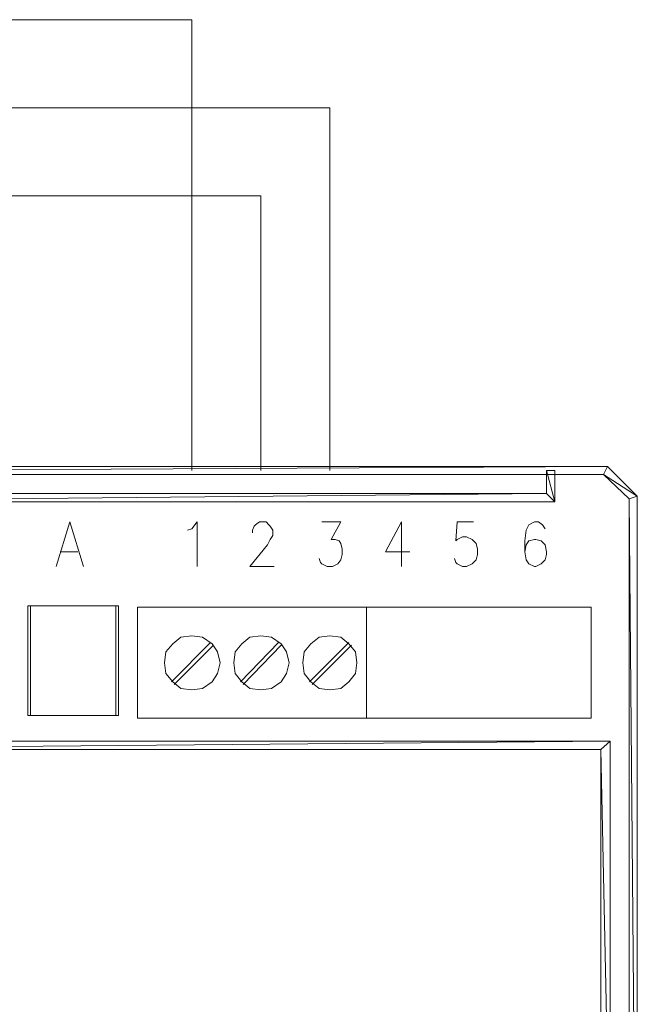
# Model space of a CAD drawing. Header units: millimetres. Extents: x 22250 to 51280, y -5012 to 7692.
# Tile 174 of 183: x 50822 to 50853, y 2791 to 2841. Entities that reach past the tile are written whole.
import ezdxf

# ---------------------------------------------------------------- set-up
doc = ezdxf.new("R2010")
doc.units = ezdxf.units.MM
doc.layers.add('Warstwa 1', color=253, linetype='Continuous', lineweight=5)

msp = doc.modelspace()

# ---------------------------------------------------------------- linework, layer by layer
at = {"layer": 'Warstwa 1', "color": 1, "lineweight": 9}
for points in [[(50705.707, 2840.69), (50705.707, 2840.69), (50830.668, 2840.69), (50830.668, 2840.69)], [(50830.668, 2817.789), (50830.668, 2817.789), (50830.668, 2840.69), (50830.668, 2840.69)]]:
    msp.add_open_spline(points, degree=3, dxfattribs=at)
at = {"layer": 'Warstwa 1', "lineweight": 9}
for points, knots in [([(50737.274, 2836.22), (50737.274, 2836.22), (50837.683, 2836.22), (50837.683, 2836.22), (50837.683, 2836.22), (50837.683, 2836.22), (50837.683, 2817.789), (50837.683, 2817.789)], [0, 0, 0, 0, 0.5, 0.5, 0.5, 0.5, 1, 1, 1, 1]), ([(50823.791, 2812.906), (50823.791, 2812.906), (50824.479, 2815.175), (50824.479, 2815.175), (50824.479, 2815.175), (50824.479, 2815.175), (50825.166, 2812.906), (50825.166, 2812.906)], [0, 0, 0, 0, 0.5, 0.5, 0.5, 0.5, 1, 1, 1, 1]), ([(50823.791, 2812.906), (50823.791, 2812.906), (50824.479, 2815.175), (50824.479, 2815.175), (50824.479, 2815.175), (50824.479, 2815.175), (50825.166, 2812.906), (50825.166, 2812.906)], [0, 0, 0, 0, 0.5, 0.5, 0.5, 0.5, 1, 1, 1, 1]), ([(50830.462, 2814.763), (50830.462, 2814.763), (50830.668, 2814.831), (50830.668, 2814.831), (50830.668, 2814.831), (50830.668, 2814.831), (50830.943, 2815.175), (50830.943, 2815.175), (50830.943, 2815.175), (50830.943, 2815.175), (50830.943, 2812.906), (50830.943, 2812.906)], [0, 0, 0, 0, 0.333333, 0.333333, 0.333333, 0.333333, 0.666667, 0.666667, 0.666667, 0.666667, 1, 1, 1, 1]), ([(50833.763, 2814.625), (50833.763, 2814.625), (50833.763, 2814.763), (50833.763, 2814.763), (50833.763, 2814.763), (50833.763, 2814.763), (50833.832, 2814.969), (50833.832, 2814.969), (50833.832, 2814.969), (50833.832, 2814.969), (50833.901, 2815.038), (50833.901, 2815.038), (50833.901, 2815.038), (50833.901, 2815.038), (50834.107, 2815.175), (50834.107, 2815.175), (50834.107, 2815.175), (50834.107, 2815.175), (50834.451, 2815.175), (50834.451, 2815.175), (50834.451, 2815.175), (50834.451, 2815.175), (50834.588, 2815.038), (50834.588, 2815.038), (50834.588, 2815.038), (50834.588, 2815.038), (50834.657, 2814.969), (50834.657, 2814.969), (50834.657, 2814.969), (50834.657, 2814.969), (50834.795, 2814.763), (50834.795, 2814.763), (50834.795, 2814.763), (50834.795, 2814.763), (50834.795, 2814.487), (50834.795, 2814.487), (50834.795, 2814.487), (50834.795, 2814.487), (50834.657, 2814.281), (50834.657, 2814.281), (50834.657, 2814.281), (50834.657, 2814.281), (50834.52, 2814.006), (50834.52, 2814.006), (50834.52, 2814.006), (50834.52, 2814.006), (50833.625, 2812.906), (50833.625, 2812.906), (50833.625, 2812.906), (50833.625, 2812.906), (50834.863, 2812.906), (50834.863, 2812.906)], [0, 0, 0, 0, 0.076923, 0.076923, 0.076923, 0.076923, 0.153846, 0.153846, 0.153846, 0.153846, 0.230769, 0.230769, 0.230769, 0.230769, 0.307692, 0.307692, 0.307692, 0.307692, 0.384615, 0.384615, 0.384615, 0.384615, 0.461538, 0.461538, 0.461538, 0.461538, 0.538462, 0.538462, 0.538462, 0.538462, 0.615385, 0.615385, 0.615385, 0.615385, 0.692308, 0.692308, 0.692308, 0.692308, 0.769231, 0.769231, 0.769231, 0.769231, 0.846154, 0.846154, 0.846154, 0.846154, 0.923077, 0.923077, 0.923077, 0.923077, 1, 1, 1, 1]), ([(50837.271, 2815.175), (50837.271, 2815.175), (50838.233, 2815.175), (50838.233, 2815.175), (50838.233, 2815.175), (50838.233, 2815.175), (50837.752, 2814.281), (50837.752, 2814.281), (50837.752, 2814.281), (50837.752, 2814.281), (50837.958, 2814.281), (50837.958, 2814.281), (50837.958, 2814.281), (50837.958, 2814.281), (50838.164, 2814.212), (50838.164, 2814.212), (50838.164, 2814.212), (50838.164, 2814.212), (50838.233, 2814.075), (50838.233, 2814.075), (50838.233, 2814.075), (50838.233, 2814.075), (50838.302, 2813.8), (50838.302, 2813.8), (50838.302, 2813.8), (50838.302, 2813.8), (50838.302, 2813.525), (50838.302, 2813.525), (50838.302, 2813.525), (50838.302, 2813.525), (50838.233, 2813.25), (50838.233, 2813.25), (50838.233, 2813.25), (50838.233, 2813.25), (50838.096, 2813.043), (50838.096, 2813.043), (50838.096, 2813.043), (50838.096, 2813.043), (50837.821, 2812.906), (50837.821, 2812.906), (50837.821, 2812.906), (50837.821, 2812.906), (50837.546, 2812.906), (50837.546, 2812.906), (50837.546, 2812.906), (50837.546, 2812.906), (50837.271, 2813.043), (50837.271, 2813.043), (50837.271, 2813.043), (50837.271, 2813.043), (50837.202, 2813.112), (50837.202, 2813.112), (50837.202, 2813.112), (50837.202, 2813.112), (50837.133, 2813.318), (50837.133, 2813.318)], [0, 0, 0, 0, 0.071429, 0.071429, 0.071429, 0.071429, 0.142857, 0.142857, 0.142857, 0.142857, 0.214286, 0.214286, 0.214286, 0.214286, 0.285714, 0.285714, 0.285714, 0.285714, 0.357143, 0.357143, 0.357143, 0.357143, 0.428571, 0.428571, 0.428571, 0.428571, 0.5, 0.5, 0.5, 0.5, 0.571429, 0.571429, 0.571429, 0.571429, 0.642857, 0.642857, 0.642857, 0.642857, 0.714286, 0.714286, 0.714286, 0.714286, 0.785714, 0.785714, 0.785714, 0.785714, 0.857143, 0.857143, 0.857143, 0.857143, 0.928571, 0.928571, 0.928571, 0.928571, 1, 1, 1, 1]), ([(50841.328, 2815.175), (50841.328, 2815.175), (50840.503, 2813.662), (50840.503, 2813.662), (50840.503, 2813.662), (50840.503, 2813.662), (50841.741, 2813.662), (50841.741, 2813.662)], [0, 0, 0, 0, 0.5, 0.5, 0.5, 0.5, 1, 1, 1, 1]), ([(50844.973, 2815.175), (50844.973, 2815.175), (50844.148, 2815.175), (50844.148, 2815.175), (50844.148, 2815.175), (50844.148, 2815.175), (50844.079, 2814.212), (50844.079, 2814.212), (50844.079, 2814.212), (50844.079, 2814.212), (50844.148, 2814.281), (50844.148, 2814.281), (50844.148, 2814.281), (50844.148, 2814.281), (50844.423, 2814.419), (50844.423, 2814.419), (50844.423, 2814.419), (50844.423, 2814.419), (50844.629, 2814.419), (50844.629, 2814.419), (50844.629, 2814.419), (50844.629, 2814.419), (50844.904, 2814.281), (50844.904, 2814.281), (50844.904, 2814.281), (50844.904, 2814.281), (50845.111, 2814.075), (50845.111, 2814.075), (50845.111, 2814.075), (50845.111, 2814.075), (50845.179, 2813.8), (50845.179, 2813.8), (50845.179, 2813.8), (50845.179, 2813.8), (50845.179, 2813.525), (50845.179, 2813.525), (50845.179, 2813.525), (50845.179, 2813.525), (50845.111, 2813.25), (50845.111, 2813.25), (50845.111, 2813.25), (50845.111, 2813.25), (50844.904, 2813.043), (50844.904, 2813.043), (50844.904, 2813.043), (50844.904, 2813.043), (50844.629, 2812.906), (50844.629, 2812.906), (50844.629, 2812.906), (50844.629, 2812.906), (50844.423, 2812.906), (50844.423, 2812.906), (50844.423, 2812.906), (50844.423, 2812.906), (50844.148, 2813.043), (50844.148, 2813.043), (50844.148, 2813.043), (50844.148, 2813.043), (50844.079, 2813.112), (50844.079, 2813.112), (50844.079, 2813.112), (50844.079, 2813.112), (50844.01, 2813.318), (50844.01, 2813.318)], [0, 0, 0, 0, 0.0625, 0.0625, 0.0625, 0.0625, 0.125, 0.125, 0.125, 0.125, 0.1875, 0.1875, 0.1875, 0.1875, 0.25, 0.25, 0.25, 0.25, 0.3125, 0.3125, 0.3125, 0.3125, 0.375, 0.375, 0.375, 0.375, 0.4375, 0.4375, 0.4375, 0.4375, 0.5, 0.5, 0.5, 0.5, 0.5625, 0.5625, 0.5625, 0.5625, 0.625, 0.625, 0.625, 0.625, 0.6875, 0.6875, 0.6875, 0.6875, 0.75, 0.75, 0.75, 0.75, 0.8125, 0.8125, 0.8125, 0.8125, 0.875, 0.875, 0.875, 0.875, 0.9375, 0.9375, 0.9375, 0.9375, 1, 1, 1, 1]), ([(50848.618, 2814.831), (50848.618, 2814.831), (50848.48, 2815.038), (50848.48, 2815.038), (50848.48, 2815.038), (50848.48, 2815.038), (50848.274, 2815.175), (50848.274, 2815.175), (50848.274, 2815.175), (50848.274, 2815.175), (50848.068, 2815.175), (50848.068, 2815.175), (50848.068, 2815.175), (50848.068, 2815.175), (50847.793, 2815.038), (50847.793, 2815.038), (50847.793, 2815.038), (50847.793, 2815.038), (50847.655, 2814.763), (50847.655, 2814.763), (50847.655, 2814.763), (50847.655, 2814.763), (50847.586, 2814.212), (50847.586, 2814.212), (50847.586, 2814.212), (50847.586, 2814.212), (50847.586, 2813.662), (50847.586, 2813.662), (50847.586, 2813.662), (50847.586, 2813.662), (50847.655, 2813.25), (50847.655, 2813.25), (50847.655, 2813.25), (50847.655, 2813.25), (50847.793, 2813.043), (50847.793, 2813.043), (50847.793, 2813.043), (50847.793, 2813.043), (50848.068, 2812.906), (50848.068, 2812.906), (50848.068, 2812.906), (50848.068, 2812.906), (50848.137, 2812.906), (50848.137, 2812.906), (50848.137, 2812.906), (50848.137, 2812.906), (50848.412, 2813.043), (50848.412, 2813.043), (50848.412, 2813.043), (50848.412, 2813.043), (50848.618, 2813.25), (50848.618, 2813.25), (50848.618, 2813.25), (50848.618, 2813.25), (50848.687, 2813.525), (50848.687, 2813.525), (50848.687, 2813.525), (50848.687, 2813.525), (50848.687, 2813.662), (50848.687, 2813.662), (50848.687, 2813.662), (50848.687, 2813.662), (50848.618, 2814.006), (50848.618, 2814.006), (50848.618, 2814.006), (50848.618, 2814.006), (50848.412, 2814.212), (50848.412, 2814.212), (50848.412, 2814.212), (50848.412, 2814.212), (50848.137, 2814.281), (50848.137, 2814.281), (50848.137, 2814.281), (50848.137, 2814.281), (50848.068, 2814.281), (50848.068, 2814.281), (50848.068, 2814.281), (50848.068, 2814.281), (50847.793, 2814.212), (50847.793, 2814.212), (50847.793, 2814.212), (50847.793, 2814.212), (50847.655, 2814.006), (50847.655, 2814.006), (50847.655, 2814.006), (50847.655, 2814.006), (50847.586, 2813.662), (50847.586, 2813.662)], [0, 0, 0, 0, 0.045455, 0.045455, 0.045455, 0.045455, 0.090909, 0.090909, 0.090909, 0.090909, 0.136364, 0.136364, 0.136364, 0.136364, 0.181818, 0.181818, 0.181818, 0.181818, 0.227273, 0.227273, 0.227273, 0.227273, 0.272727, 0.272727, 0.272727, 0.272727, 0.318182, 0.318182, 0.318182, 0.318182, 0.363636, 0.363636, 0.363636, 0.363636, 0.409091, 0.409091, 0.409091, 0.409091, 0.454545, 0.454545, 0.454545, 0.454545, 0.5, 0.5, 0.5, 0.5, 0.545455, 0.545455, 0.545455, 0.545455, 0.590909, 0.590909, 0.590909, 0.590909, 0.636364, 0.636364, 0.636364, 0.636364, 0.681818, 0.681818, 0.681818, 0.681818, 0.727273, 0.727273, 0.727273, 0.727273, 0.772727, 0.772727, 0.772727, 0.772727, 0.818182, 0.818182, 0.818182, 0.818182, 0.863636, 0.863636, 0.863636, 0.863636, 0.909091, 0.909091, 0.909091, 0.909091, 0.954545, 0.954545, 0.954545, 0.954545, 1, 1, 1, 1]), ([(50826.817, 2805.341), (50826.817, 2805.341), (50826.817, 2810.911), (50826.817, 2810.911), (50826.817, 2810.911), (50826.817, 2810.911), (50822.347, 2810.911), (50822.347, 2810.911), (50822.347, 2810.911), (50822.347, 2810.911), (50822.347, 2805.341), (50822.347, 2805.341), (50822.347, 2805.341), (50822.347, 2805.341), (50826.817, 2805.341), (50826.817, 2805.341)], [0, 0, 0, 0, 0.25, 0.25, 0.25, 0.25, 0.5, 0.5, 0.5, 0.5, 0.75, 0.75, 0.75, 0.75, 1, 1, 1, 1]), ([(50826.955, 2805.341), (50826.955, 2805.341), (50826.955, 2810.911), (50826.955, 2810.911), (50826.955, 2810.911), (50826.955, 2810.911), (50822.484, 2810.911), (50822.484, 2810.911), (50822.484, 2810.911), (50822.484, 2810.911), (50822.484, 2805.341), (50822.484, 2805.341), (50822.484, 2805.341), (50822.484, 2805.341), (50826.955, 2805.341), (50826.955, 2805.341)], [0, 0, 0, 0, 0.25, 0.25, 0.25, 0.25, 0.5, 0.5, 0.5, 0.5, 0.75, 0.75, 0.75, 0.75, 1, 1, 1, 1]), ([(50850.956, 2805.203), (50850.956, 2805.203), (50850.956, 2810.842), (50850.956, 2810.842), (50850.956, 2810.842), (50850.956, 2810.842), (50827.917, 2810.842), (50827.917, 2810.842), (50827.917, 2810.842), (50827.917, 2810.842), (50827.917, 2805.203), (50827.917, 2805.203), (50827.917, 2805.203), (50827.917, 2805.203), (50850.956, 2805.203), (50850.956, 2805.203)], [0, 0, 0, 0, 0.25, 0.25, 0.25, 0.25, 0.5, 0.5, 0.5, 0.5, 0.75, 0.75, 0.75, 0.75, 1, 1, 1, 1])]:
    msp.add_open_spline(points, degree=3, knots=knots, dxfattribs=at)
for points in [[(50740.713, 2831.749), (50740.713, 2831.749), (50834.176, 2831.749), (50834.176, 2831.749)], [(50834.176, 2831.749), (50834.176, 2831.749), (50834.176, 2817.789), (50834.176, 2817.789)], [(50841.328, 2815.175), (50841.328, 2815.175), (50841.328, 2812.906), (50841.328, 2812.906)], [(50823.997, 2813.662), (50823.997, 2813.662), (50824.891, 2813.662), (50824.891, 2813.662)], [(50823.997, 2813.662), (50823.997, 2813.662), (50824.891, 2813.662), (50824.891, 2813.662)], [(50831.631, 2809.054), (50831.631, 2809.054), (50829.637, 2807.06), (50829.637, 2807.06)], [(50831.769, 2808.917), (50831.769, 2808.917), (50829.774, 2806.922), (50829.774, 2806.922)], [(50835.07, 2809.054), (50835.07, 2809.054), (50833.144, 2807.06), (50833.144, 2807.06)], [(50835.207, 2808.917), (50835.207, 2808.917), (50833.282, 2806.922), (50833.282, 2806.922)], [(50838.646, 2809.054), (50838.646, 2809.054), (50836.652, 2807.06), (50836.652, 2807.06)], [(50838.783, 2808.917), (50838.783, 2808.917), (50836.789, 2806.922), (50836.789, 2806.922)]]:
    msp.add_open_spline(points, degree=3, dxfattribs=at)
at = {"layer": 'Warstwa 1'}
for points in [[(50851.575, 2817.582), (50851.575, 2817.582), (50851.782, 2817.995), (50851.782, 2817.995), (50851.782, 2817.995), (50851.782, 2817.995), (50776.131, 2817.582), (50776.131, 2817.582), (50776.131, 2817.582), (50776.131, 2817.582), (50851.575, 2817.582), (50851.575, 2817.582)], [(50851.782, 2817.995), (50851.782, 2817.995), (50776.131, 2817.582), (50776.131, 2817.582), (50776.131, 2817.582), (50776.131, 2817.582), (50776.131, 2817.995), (50776.131, 2817.995), (50776.131, 2817.995), (50776.131, 2817.995), (50851.782, 2817.995), (50851.782, 2817.995)], [(50853.295, 2816.482), (50853.295, 2816.482), (50851.575, 2817.582), (50851.575, 2817.582), (50851.575, 2817.582), (50851.575, 2817.582), (50851.782, 2817.995), (50851.782, 2817.995), (50851.782, 2817.995), (50851.782, 2817.995), (50853.295, 2816.482), (50853.295, 2816.482)], [(50848.687, 2816.619), (50848.687, 2816.619), (50849.099, 2816.207), (50849.099, 2816.207), (50849.099, 2816.207), (50849.099, 2816.207), (50848.687, 2817.789), (50848.687, 2817.789), (50848.687, 2817.789), (50848.687, 2817.789), (50848.687, 2816.619), (50848.687, 2816.619)], [(50849.099, 2816.207), (50849.099, 2816.207), (50848.687, 2817.789), (50848.687, 2817.789), (50848.687, 2817.789), (50848.687, 2817.789), (50849.099, 2817.789), (50849.099, 2817.789), (50849.099, 2817.789), (50849.099, 2817.789), (50849.099, 2816.207), (50849.099, 2816.207)], [(50852.882, 2816.344), (50852.882, 2816.344), (50853.295, 2816.482), (50853.295, 2816.482), (50853.295, 2816.482), (50853.295, 2816.482), (50851.575, 2817.582), (50851.575, 2817.582), (50851.575, 2817.582), (50851.575, 2817.582), (50852.882, 2816.344), (50852.882, 2816.344)], [(50805.704, 2816.619), (50805.704, 2816.619), (50805.291, 2816.207), (50805.291, 2816.207), (50805.291, 2816.207), (50805.291, 2816.207), (50848.687, 2816.619), (50848.687, 2816.619), (50848.687, 2816.619), (50848.687, 2816.619), (50805.704, 2816.619), (50805.704, 2816.619)], [(50805.291, 2816.207), (50805.291, 2816.207), (50848.687, 2816.619), (50848.687, 2816.619), (50848.687, 2816.619), (50848.687, 2816.619), (50849.099, 2816.207), (50849.099, 2816.207), (50849.099, 2816.207), (50849.099, 2816.207), (50805.291, 2816.207), (50805.291, 2816.207)], [(50853.295, 2770.129), (50853.295, 2770.129), (50852.882, 2816.344), (50852.882, 2816.344), (50852.882, 2816.344), (50852.882, 2816.344), (50853.295, 2816.482), (50853.295, 2816.482), (50853.295, 2816.482), (50853.295, 2816.482), (50853.295, 2770.129), (50853.295, 2770.129)], [(50852.882, 2770.335), (50852.882, 2770.335), (50853.295, 2770.129), (50853.295, 2770.129), (50853.295, 2770.129), (50853.295, 2770.129), (50852.882, 2816.344), (50852.882, 2816.344), (50852.882, 2816.344), (50852.882, 2816.344), (50852.882, 2770.335), (50852.882, 2770.335)], [(50851.438, 2803.621), (50851.438, 2803.621), (50851.919, 2804.034), (50851.919, 2804.034), (50851.919, 2804.034), (50851.919, 2804.034), (50803.915, 2803.621), (50803.915, 2803.621), (50803.915, 2803.621), (50803.915, 2803.621), (50851.438, 2803.621), (50851.438, 2803.621)], [(50851.919, 2804.034), (50851.919, 2804.034), (50803.915, 2803.621), (50803.915, 2803.621), (50803.915, 2803.621), (50803.915, 2803.621), (50804.328, 2804.034), (50804.328, 2804.034), (50804.328, 2804.034), (50804.328, 2804.034), (50851.919, 2804.034), (50851.919, 2804.034)], [(50851.919, 2781.201), (50851.919, 2781.201), (50851.438, 2803.621), (50851.438, 2803.621), (50851.438, 2803.621), (50851.438, 2803.621), (50851.919, 2804.034), (50851.919, 2804.034), (50851.919, 2804.034), (50851.919, 2804.034), (50851.919, 2781.201), (50851.919, 2781.201)], [(50851.438, 2781.614), (50851.438, 2781.614), (50851.919, 2781.201), (50851.919, 2781.201), (50851.919, 2781.201), (50851.919, 2781.201), (50851.438, 2803.621), (50851.438, 2803.621), (50851.438, 2803.621), (50851.438, 2803.621), (50851.438, 2781.614), (50851.438, 2781.614)]]:
    msp.add_open_spline(points, degree=3, knots=[0, 0, 0, 0, 0.333333, 0.333333, 0.333333, 0.333333, 0.666667, 0.666667, 0.666667, 0.666667, 1, 1, 1, 1], dxfattribs=at)
at = {"layer": 'Warstwa 1', "color": 3, "lineweight": 9}
msp.add_open_spline([(50839.54, 2810.842), (50839.54, 2810.842), (50839.54, 2805.203), (50839.54, 2805.203)], degree=3, dxfattribs=at)
for points in [[(50832.113, 2808.023), (50832.113, 2808.023), (50831.975, 2808.573), (50831.975, 2808.573), (50831.975, 2808.573), (50831.975, 2808.573), (50831.7, 2808.986), (50831.7, 2808.986), (50831.7, 2808.986), (50831.7, 2808.986), (50831.219, 2809.329), (50831.219, 2809.329), (50831.219, 2809.329), (50831.219, 2809.329), (50830.668, 2809.398), (50830.668, 2809.398), (50830.668, 2809.398), (50830.668, 2809.398), (50830.118, 2809.329), (50830.118, 2809.329), (50830.118, 2809.329), (50830.118, 2809.329), (50829.705, 2808.986), (50829.705, 2808.986), (50829.705, 2808.986), (50829.705, 2808.986), (50829.362, 2808.573), (50829.362, 2808.573), (50829.362, 2808.573), (50829.362, 2808.573), (50829.293, 2808.023), (50829.293, 2808.023), (50829.293, 2808.023), (50829.293, 2808.023), (50829.362, 2807.473), (50829.362, 2807.473), (50829.362, 2807.473), (50829.362, 2807.473), (50829.705, 2807.06), (50829.705, 2807.06), (50829.705, 2807.06), (50829.705, 2807.06), (50830.118, 2806.716), (50830.118, 2806.716), (50830.118, 2806.716), (50830.118, 2806.716), (50830.668, 2806.647), (50830.668, 2806.647), (50830.668, 2806.647), (50830.668, 2806.647), (50831.219, 2806.716), (50831.219, 2806.716), (50831.219, 2806.716), (50831.219, 2806.716), (50831.7, 2807.06), (50831.7, 2807.06), (50831.7, 2807.06), (50831.7, 2807.06), (50831.975, 2807.473), (50831.975, 2807.473), (50831.975, 2807.473), (50831.975, 2807.473), (50832.113, 2808.023), (50832.113, 2808.023)], [(50835.62, 2808.023), (50835.62, 2808.023), (50835.482, 2808.573), (50835.482, 2808.573), (50835.482, 2808.573), (50835.482, 2808.573), (50835.207, 2808.986), (50835.207, 2808.986), (50835.207, 2808.986), (50835.207, 2808.986), (50834.726, 2809.329), (50834.726, 2809.329), (50834.726, 2809.329), (50834.726, 2809.329), (50834.176, 2809.398), (50834.176, 2809.398), (50834.176, 2809.398), (50834.176, 2809.398), (50833.625, 2809.329), (50833.625, 2809.329), (50833.625, 2809.329), (50833.625, 2809.329), (50833.213, 2808.986), (50833.213, 2808.986), (50833.213, 2808.986), (50833.213, 2808.986), (50832.869, 2808.573), (50832.869, 2808.573), (50832.869, 2808.573), (50832.869, 2808.573), (50832.8, 2808.023), (50832.8, 2808.023), (50832.8, 2808.023), (50832.8, 2808.023), (50832.869, 2807.473), (50832.869, 2807.473), (50832.869, 2807.473), (50832.869, 2807.473), (50833.213, 2807.06), (50833.213, 2807.06), (50833.213, 2807.06), (50833.213, 2807.06), (50833.625, 2806.716), (50833.625, 2806.716), (50833.625, 2806.716), (50833.625, 2806.716), (50834.176, 2806.647), (50834.176, 2806.647), (50834.176, 2806.647), (50834.176, 2806.647), (50834.726, 2806.716), (50834.726, 2806.716), (50834.726, 2806.716), (50834.726, 2806.716), (50835.207, 2807.06), (50835.207, 2807.06), (50835.207, 2807.06), (50835.207, 2807.06), (50835.482, 2807.473), (50835.482, 2807.473), (50835.482, 2807.473), (50835.482, 2807.473), (50835.62, 2808.023), (50835.62, 2808.023)], [(50839.059, 2808.023), (50839.059, 2808.023), (50838.99, 2808.573), (50838.99, 2808.573), (50838.99, 2808.573), (50838.99, 2808.573), (50838.646, 2808.986), (50838.646, 2808.986), (50838.646, 2808.986), (50838.646, 2808.986), (50838.233, 2809.329), (50838.233, 2809.329), (50838.233, 2809.329), (50838.233, 2809.329), (50837.683, 2809.398), (50837.683, 2809.398), (50837.683, 2809.398), (50837.683, 2809.398), (50837.133, 2809.329), (50837.133, 2809.329), (50837.133, 2809.329), (50837.133, 2809.329), (50836.72, 2808.986), (50836.72, 2808.986), (50836.72, 2808.986), (50836.72, 2808.986), (50836.377, 2808.573), (50836.377, 2808.573), (50836.377, 2808.573), (50836.377, 2808.573), (50836.308, 2808.023), (50836.308, 2808.023), (50836.308, 2808.023), (50836.308, 2808.023), (50836.377, 2807.473), (50836.377, 2807.473), (50836.377, 2807.473), (50836.377, 2807.473), (50836.72, 2807.06), (50836.72, 2807.06), (50836.72, 2807.06), (50836.72, 2807.06), (50837.133, 2806.716), (50837.133, 2806.716), (50837.133, 2806.716), (50837.133, 2806.716), (50837.683, 2806.647), (50837.683, 2806.647), (50837.683, 2806.647), (50837.683, 2806.647), (50838.233, 2806.716), (50838.233, 2806.716), (50838.233, 2806.716), (50838.233, 2806.716), (50838.646, 2807.06), (50838.646, 2807.06), (50838.646, 2807.06), (50838.646, 2807.06), (50838.99, 2807.473), (50838.99, 2807.473), (50838.99, 2807.473), (50838.99, 2807.473), (50839.059, 2808.023), (50839.059, 2808.023)]]:
    msp.add_open_spline(points, degree=3, knots=[0, 0, 0, 0, 0.0625, 0.0625, 0.0625, 0.0625, 0.125, 0.125, 0.125, 0.125, 0.1875, 0.1875, 0.1875, 0.1875, 0.25, 0.25, 0.25, 0.25, 0.3125, 0.3125, 0.3125, 0.3125, 0.375, 0.375, 0.375, 0.375, 0.4375, 0.4375, 0.4375, 0.4375, 0.5, 0.5, 0.5, 0.5, 0.5625, 0.5625, 0.5625, 0.5625, 0.625, 0.625, 0.625, 0.625, 0.6875, 0.6875, 0.6875, 0.6875, 0.75, 0.75, 0.75, 0.75, 0.8125, 0.8125, 0.8125, 0.8125, 0.875, 0.875, 0.875, 0.875, 0.9375, 0.9375, 0.9375, 0.9375, 1, 1, 1, 1], dxfattribs=at)

doc.saveas('drawing.dxf')
